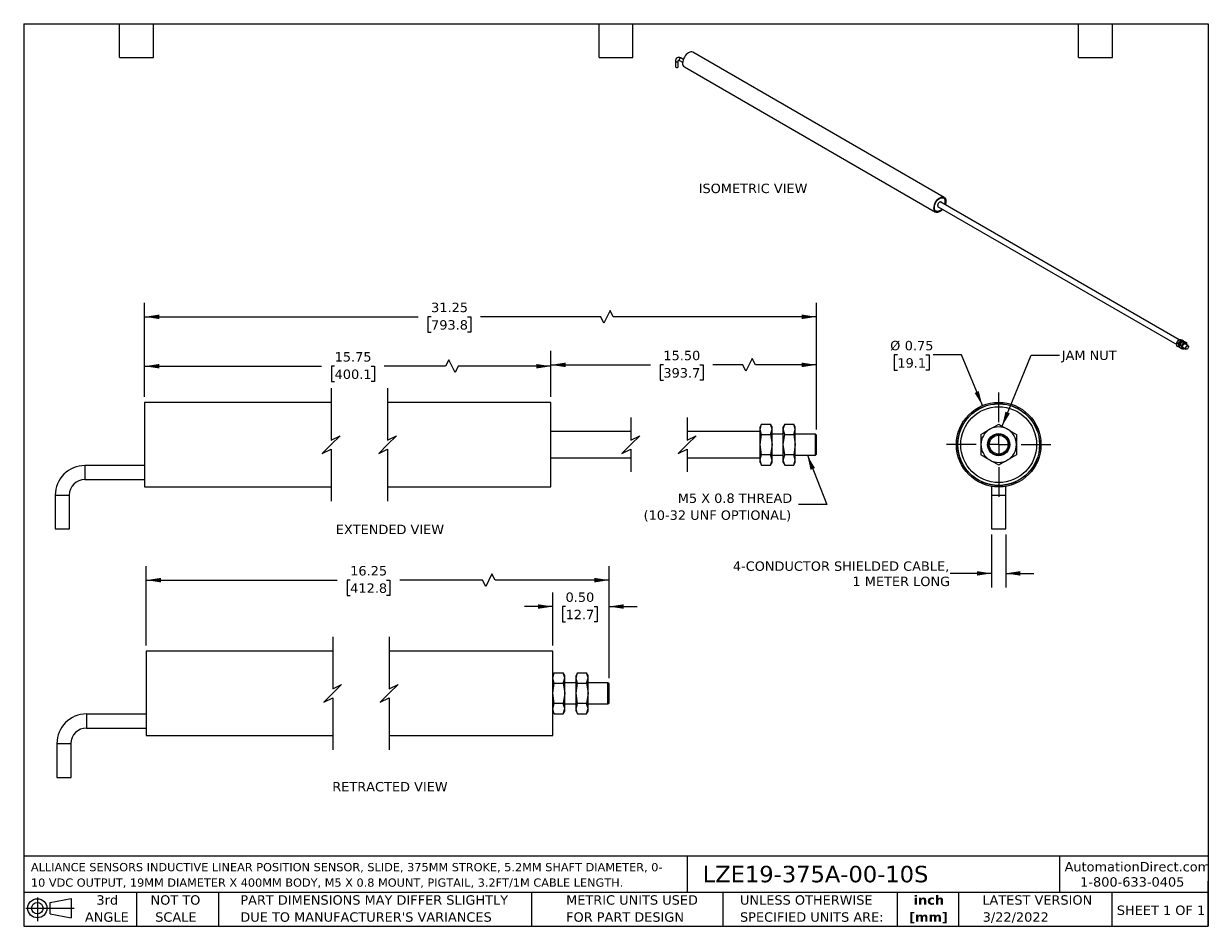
# Model space of a CAD drawing. Header units: inches. Extents: x 0.2 to 10.8, y 0.2 to 8.2.
import ezdxf

# ---------------------------------------------------------------- set-up
doc = ezdxf.new("R2010")
doc.units = ezdxf.units.IN
doc.header["$MEASUREMENT"] = 0
doc.linetypes.add('SLD-Center', pattern=[0.75, 0.6, -0.05, 0.05, -0.05])
doc.linetypes.add('SLD-Solid', pattern=[0])
doc.layers.add('CENTER', color=40, linetype='SLD-Center')
doc.layers.add('DIMENSIONS', color=140, linetype='SLD-Solid', lineweight=25)
doc.layers.add('TEXT', color=140, linetype='SLD-Solid', lineweight=25)
doc.styles.add('SLDTEXTSTYLE0', font='VERDANA.TTF')
doc.styles.add('SLDTEXTSTYLE1', font='VERDANAB.TTF')
doc.styles.get("Standard").update_dxf_attribs({"font": 'VERDANA.TTF'})
doc.dimstyles.new('SLDDIMSTYLE0', dxfattribs={"dimtxt": 0.084961, "dimasz": 0.13, "dimexe": 0, "dimexo": 0.0625, "dimgap": 0.02124, "dimtad": 0, "dimtih": 1, "dimtoh": 1, "dimrnd": 1e-09, "dimzin": 4, "dimdsep": 46, "dimtxsty": 'SLDTEXTSTYLE0', "dimsah": 1, "dimcen": 0.09, "dimadec": 0, "dimazin": 1, "dimtfac": 1, "dimtofl": 0, "dimtmove": 0, "dimatfit": 3, "dimfxl": 0, "dimfrac": 2, "dimtolj": 1, "dimtzin": 12, "dimarcsym": 0})
doc.dimstyles.new('SLDDIMSTYLE1', dxfattribs={"dimtxt": 0.084961, "dimasz": 0.13, "dimexe": 0, "dimexo": 0.0625, "dimgap": 0.02124, "dimtad": 0, "dimtih": 1, "dimtoh": 1, "dimrnd": 1e-09, "dimzin": 12, "dimdsep": 46, "dimtxsty": 'SLDTEXTSTYLE0', "dimsah": 1, "dimcen": 0.09, "dimadec": 0, "dimazin": 3, "dimtfac": 1, "dimtofl": 0, "dimtmove": 0, "dimatfit": 3, "dimfxl": 0, "dimfrac": 2, "dimtolj": 1, "dimtzin": 12, "dimarcsym": 0})
doc.dimstyles.new('SLDDIMSTYLE2', dxfattribs={"dimtxt": 0.18, "dimasz": 0.13, "dimexe": 0, "dimexo": 0.0625, "dimgap": 0, "dimtad": 0, "dimtih": 1, "dimtoh": 1, "dimdec": 0, "dimrnd": 1e-09, "dimzin": 0, "dimdsep": 46, "dimtxsty": 'Standard', "dimsah": 1, "dimcen": 0.09, "dimadec": 0, "dimazin": 0, "dimtfac": 0.13, "dimtdec": 0, "dimtofl": 0, "dimtmove": 0, "dimatfit": 3, "dimfxl": 0, "dimfrac": 2, "dimtolj": 1, "dimtzin": 0, "dimarcsym": 0})
doc.dimstyles.new('SLDDIMSTYLE3', dxfattribs={"dimtxt": 0.084961, "dimasz": 0.13, "dimexe": 0, "dimexo": 0.0625, "dimgap": 0.02124, "dimtad": 0, "dimtih": 1, "dimtoh": 1, "dimrnd": 1e-09, "dimdsep": 46, "dimtxsty": 'SLDTEXTSTYLE0', "dimsah": 1, "dimcen": 0, "dimadec": 0, "dimazin": 2, "dimtfac": 1, "dimtofl": 0, "dimtmove": 0, "dimatfit": 3, "dimfxl": 0, "dimfrac": 2, "dimtolj": 1, "dimtzin": 12, "dimarcsym": 0})
doc.dimstyles.new('SLDDIMSTYLE4', dxfattribs={"dimtxt": 0.084961, "dimasz": 0.13, "dimexe": 0, "dimexo": 0.0625, "dimgap": 0.02124, "dimtad": 0, "dimtih": 1, "dimtoh": 1, "dimrnd": 1e-09, "dimzin": 12, "dimdsep": 46, "dimtxsty": 'SLDTEXTSTYLE0', "dimsah": 1, "dimcen": 0.09, "dimadec": 0, "dimazin": 3, "dimtfac": 1, "dimtmove": 0, "dimatfit": 0, "dimfxl": 0, "dimfrac": 2, "dimtolj": 1, "dimtzin": 12, "dimarcsym": 0})
doc.dimstyles.new('SLDDIMSTYLE5', dxfattribs={"dimtxt": 0.084961, "dimasz": 0.13, "dimexe": 0, "dimexo": 0.0625, "dimgap": 0.02124, "dimtad": 0, "dimtih": 1, "dimtoh": 1, "dimrnd": 1e-09, "dimzin": 0, "dimdsep": 46, "dimtxsty": 'SLDTEXTSTYLE0', "dimsah": 1, "dimcen": 0.09, "dimadec": 0, "dimazin": 0, "dimtfac": 1, "dimtmove": 0, "dimatfit": 0, "dimfxl": 0, "dimfrac": 2, "dimtolj": 1, "dimtzin": 12, "dimarcsym": 0})

# ---------------------------------------------------------------- blocks, each defined once
blk = doc.blocks.new('Block11')
at = {"color": 7, "linetype": 'SLD-Solid', "lineweight": 18}
for p, q in [((0, 0.113), (0.428, 0.113)), ((0.102, 0.209), (0.102, 0)), ((0.216, 0.164), (0.401, 0.198)), ((0.216, 0.063), (0.216, 0.164)), ((0.401, 0.198), (0.401, 0.029)), ((0.216, 0.063), (0.401, 0.029))]:
    blk.add_line(p, q, dxfattribs=at)
for radius in [0.0846, 0.0506]:
    blk.add_circle((0.102, 0.113), radius, dxfattribs=at)
blk = doc.blocks.new('Block12')
at = {"color": 7, "linetype": 'Continuous'}
blk.add_blockref('Block11', (0, 0), dxfattribs=at)
blk = doc.blocks.new('SW_NOTE_0')
at = {"layer": 'TEXT', "color": 0, "char_height": 0.07292, "attachment_point": 1, "style": 'SLDTEXTSTYLE0'}
for s, insert in [('ALLIANCE SENSORS INDUCTIVE LINEAR POSITION SENSOR, SLIDE, 375MM STROKE, 5.2MM SHAFT DIAMETER, 0-', (0, 0.093)), ('10 VDC OUTPUT, 19MM DIAMETER X 400MM BODY, M5 X 0.8 MOUNT, PIGTAIL, 3.2FT/1M CABLE LENGTH.', (0, -0.044))]:
    blk.add_mtext(s, dxfattribs=dict(at, insert=insert))
blk = doc.blocks.new('SW_NOTE_0_1')
at = {"layer": 'TEXT', "color": 0, "char_height": 0.0833, "attachment_point": 2, "style": 'SLDTEXTSTYLE1'}
for s, insert in [('inch', (0.125, 0.106)), ('[mm]', (0.122, -0.045))]:
    blk.add_mtext(s, dxfattribs=dict(at, insert=insert))
blk = doc.blocks.new('SW_NOTE_0_2')
at = {"layer": 'TEXT', "color": 0, "char_height": 0.08333, "attachment_point": 1, "style": 'SLDTEXTSTYLE0'}
for s, insert in [('UNLESS OTHERWISE ', (0, 0.106)), ('SPECIFIED UNITS ARE:', (0, -0.045))]:
    blk.add_mtext(s, dxfattribs=dict(at, insert=insert))
blk = doc.blocks.new('SW_NOTE_0_3')
at = {"layer": 'TEXT', "color": 0, "char_height": 0.08333, "attachment_point": 1, "style": 'SLDTEXTSTYLE0'}
for s, insert in [('PART DIMENSIONS MAY DIFFER SLIGHTLY ', (0, 0.106)), ("DUE TO MANUFACTURER'S VARIANCES", (0, -0.045))]:
    blk.add_mtext(s, dxfattribs=dict(at, insert=insert))
blk = doc.blocks.new('SW_NOTE_0_4')
at = {"layer": 'TEXT', "color": 0, "char_height": 0.0833, "attachment_point": 2, "style": 'SLDTEXTSTYLE0'}
for s, insert in [('NOT TO', (0.207, 0.106)), ('SCALE', (0.211, -0.045))]:
    blk.add_mtext(s, dxfattribs=dict(at, insert=insert))
blk = doc.blocks.new('SW_NOTE_0_5')
at = {"layer": 'TEXT', "color": 0, "char_height": 0.0833, "attachment_point": 2, "style": 'SLDTEXTSTYLE0'}
for s, insert in [('3rd', (0.091, 0.106)), ('ANGLE', (0.087, -0.045))]:
    blk.add_mtext(s, dxfattribs=dict(at, insert=insert))
blk = doc.blocks.new('SW_NOTE_0_6')
at = {"layer": 'TEXT', "color": 0, "char_height": 0.08333, "attachment_point": 1, "style": 'SLDTEXTSTYLE0'}
for s, insert in [('METRIC UNITS USED ', (0, 0.106)), ('FOR PART DESIGN', (0, -0.045))]:
    blk.add_mtext(s, dxfattribs=dict(at, insert=insert))
blk = doc.blocks.new('_D')
at = {"layer": 'DIMENSIONS'}
for p, q in [((4.923, 4.944), (4.923, 5.351)), ((6.707, 5.282), (6.651, 5.171)), ((6.735, 5.226), (6.707, 5.282)), ((7.277, 4.652), (7.277, 5.351)), ((4.923, 5.226), (5.805, 5.226)), ((5.92, 5.226), (5.892, 5.226)), ((5.892, 5.226), (5.892, 5.091)), ((6.243, 5.226), (6.272, 5.226)), ((6.272, 5.226), (6.272, 5.091)), ((6.624, 5.226), (6.359, 5.226)), ((6.651, 5.171), (6.624, 5.226)), ((7.277, 5.226), (6.735, 5.226)), ((5.892, 5.091), (5.92, 5.091)), ((6.272, 5.091), (6.243, 5.091))]:
    blk.add_line(p, q, dxfattribs=at)
for points in [[(4.923, 5.226), (5.053, 5.206), (5.053, 5.246)], [(7.277, 5.226), (7.147, 5.246), (7.147, 5.206)]]:
    blk.add_solid(points, dxfattribs=at)
at = {"layer": 'DIMENSIONS', "char_height": 0.0833, "attachment_point": 1, "style": 'SLDTEXTSTYLE0'}
for s, insert in [('15.50', (5.92, 5.351)), ('393.7', (5.92, 5.197))]:
    blk.add_mtext(s, dxfattribs=dict(at, insert=insert))
blk = doc.blocks.new('_D_1')
at = {"layer": 'DIMENSIONS'}
for p, q in [((1.322, 4.944), (1.322, 5.339)), ((4.018, 5.27), (3.99, 5.214)), ((4.073, 5.159), (4.018, 5.27)), ((4.923, 4.944), (4.923, 5.339)), ((1.322, 5.214), (2.891, 5.214)), ((3.006, 5.214), (2.978, 5.214)), ((2.978, 5.214), (2.978, 5.079)), ((3.329, 5.214), (3.358, 5.214)), ((3.358, 5.214), (3.358, 5.079)), ((3.99, 5.214), (3.444, 5.214)), ((4.101, 5.214), (4.073, 5.159)), ((4.923, 5.214), (4.101, 5.214)), ((2.978, 5.079), (3.006, 5.079)), ((3.358, 5.079), (3.329, 5.079))]:
    blk.add_line(p, q, dxfattribs=at)
for points in [[(1.322, 5.214), (1.452, 5.194), (1.452, 5.234)], [(4.923, 5.214), (4.793, 5.234), (4.793, 5.194)]]:
    blk.add_solid(points, dxfattribs=at)
at = {"layer": 'DIMENSIONS', "char_height": 0.0833, "attachment_point": 1, "style": 'SLDTEXTSTYLE0'}
for s, insert in [('15.75', (3.006, 5.339)), ('400.1', (3.006, 5.185))]:
    blk.add_mtext(s, dxfattribs=dict(at, insert=insert))
blk = doc.blocks.new('_D_2')
at = {"layer": 'DIMENSIONS'}
for p, q in [((1.322, 4.944), (1.322, 5.777)), ((7.277, 4.652), (7.277, 5.777)), ((5.448, 5.707), (5.393, 5.596)), ((5.476, 5.652), (5.448, 5.707)), ((1.322, 5.652), (3.746, 5.652)), ((3.861, 5.652), (3.833, 5.652)), ((3.833, 5.652), (3.833, 5.517)), ((4.184, 5.652), (4.213, 5.652)), ((4.213, 5.652), (4.213, 5.517)), ((5.365, 5.652), (4.3, 5.652)), ((5.393, 5.596), (5.365, 5.652)), ((7.277, 5.652), (5.476, 5.652)), ((3.833, 5.517), (3.861, 5.517)), ((4.213, 5.517), (4.184, 5.517))]:
    blk.add_line(p, q, dxfattribs=at)
for points in [[(1.322, 5.652), (1.452, 5.632), (1.452, 5.672)], [(7.277, 5.652), (7.147, 5.672), (7.147, 5.632)]]:
    blk.add_solid(points, dxfattribs=at)
at = {"layer": 'DIMENSIONS', "char_height": 0.0833, "attachment_point": 1, "style": 'SLDTEXTSTYLE0'}
for s, insert in [('31.25', (3.861, 5.777)), ('793.8', (3.861, 5.622))]:
    blk.add_mtext(s, dxfattribs=dict(at, insert=insert))
blk = doc.blocks.new('SW_NOTE_0_7')
at = {"layer": 'TEXT', "color": 0, "char_height": 0.08333, "attachment_point": 3, "style": 'SLDTEXTSTYLE0'}
for s, insert in [('M5 X 0.8 THREAD', (-0.057, 0.097)), ('(10-32 UNF OPTIONAL)', (-0.066, -0.053))]:
    blk.add_mtext(s, dxfattribs=dict(at, insert=insert))
blk = doc.blocks.new('_D_3')
at = {"layer": 'DIMENSIONS'}
for p, q in [((7.994, 5.314), (7.966, 5.314)), ((7.966, 5.314), (7.966, 5.179)), ((8.247, 5.314), (8.275, 5.314)), ((8.275, 5.314), (8.275, 5.179)), ((8.561, 5.314), (8.311, 5.314)), ((8.748, 4.865), (8.561, 5.314)), ((7.966, 5.179), (7.994, 5.179)), ((8.275, 5.179), (8.247, 5.179))]:
    blk.add_line(p, q, dxfattribs=at)
blk.add_solid([(8.748, 4.865), (8.716, 4.993), (8.679, 4.977)], dxfattribs=at)
at = {"layer": 'DIMENSIONS', "char_height": 0.0833, "attachment_point": 1, "style": 'SLDTEXTSTYLE0'}
for s, insert in [('%%c', (7.93, 5.439)), ('0.75', (8.059, 5.439)), ('19.1', (7.994, 5.285))]:
    blk.add_mtext(s, dxfattribs=dict(at, insert=insert))
blk = doc.blocks.new('_D_4')
at = {"layer": 'DIMENSIONS'}
for p, q in [((8.829, 3.722), (8.829, 3.253)), ((8.954, 3.722), (8.954, 3.253)), ((8.829, 3.378), (8.462, 3.378)), ((8.954, 3.378), (9.204, 3.378))]:
    blk.add_line(p, q, dxfattribs=at)
for points in [[(8.829, 3.378), (8.699, 3.398), (8.699, 3.358)], [(8.954, 3.378), (9.084, 3.358), (9.084, 3.398)]]:
    blk.add_solid(points, dxfattribs=at)
at = {"layer": 'DIMENSIONS', "char_height": 0.08333, "attachment_point": 1, "style": 'SLDTEXTSTYLE0'}
for s, insert in [('4-CONDUCTOR SHIELDED CABLE,', (6.536, 3.484)), ('1 METER LONG', (7.596, 3.349))]:
    blk.add_mtext(s, dxfattribs=dict(at, insert=insert))
blk = doc.blocks.new('SW_CENTERMARKSYMBOL_0')
at = {"layer": 'CENTER', "color": 0}
for p, q in [((0, 0.2), (0, 0.4615)), ((-0.2, 0), (-0.4615, 0)), ((0, 0), (-0.1, 0)), ((0, 0), (0, 0.1)), ((0, 0), (0, -0.1)), ((0, 0), (0.1, 0)), ((0.2, 0), (0.4615, 0)), ((0, -0.2), (0, -0.4615))]:
    blk.add_line(p, q, dxfattribs=at)
blk = doc.blocks.new('_D_5')
at = {"layer": 'DIMENSIONS'}
for p, q in [((4.939, 2.74), (4.939, 3.209)), ((5.439, 2.449), (5.439, 3.209)), ((4.939, 3.084), (4.689, 3.084)), ((5.053, 3.084), (5.025, 3.084)), ((5.025, 3.084), (5.025, 2.949)), ((5.306, 3.084), (5.334, 3.084)), ((5.334, 3.084), (5.334, 2.949)), ((5.439, 3.084), (5.689, 3.084)), ((5.025, 2.949), (5.053, 2.949)), ((5.334, 2.949), (5.306, 2.949))]:
    blk.add_line(p, q, dxfattribs=at)
for points in [[(4.939, 3.084), (4.809, 3.104), (4.809, 3.064)], [(5.439, 3.084), (5.569, 3.064), (5.569, 3.104)]]:
    blk.add_solid(points, dxfattribs=at)
at = {"layer": 'DIMENSIONS', "char_height": 0.0833, "attachment_point": 1, "style": 'SLDTEXTSTYLE0'}
for s, insert in [('0.50', (5.053, 3.209)), ('12.7', (5.053, 3.055))]:
    blk.add_mtext(s, dxfattribs=dict(at, insert=insert))
blk = doc.blocks.new('_D_6')
at = {"layer": 'DIMENSIONS'}
for p, q in [((1.337, 2.74), (1.337, 3.443)), ((4.4, 3.374), (4.345, 3.263)), ((4.428, 3.318), (4.4, 3.374)), ((5.439, 2.449), (5.439, 3.443)), ((1.337, 3.318), (3.029, 3.318)), ((3.144, 3.318), (3.116, 3.318)), ((3.116, 3.318), (3.116, 3.183)), ((3.467, 3.318), (3.496, 3.318)), ((3.496, 3.318), (3.496, 3.183)), ((4.317, 3.318), (3.583, 3.318)), ((4.345, 3.263), (4.317, 3.318)), ((5.439, 3.318), (4.428, 3.318)), ((3.116, 3.183), (3.144, 3.183)), ((3.496, 3.183), (3.467, 3.183))]:
    blk.add_line(p, q, dxfattribs=at)
for points in [[(1.337, 3.318), (1.467, 3.298), (1.467, 3.338)], [(5.439, 3.318), (5.309, 3.338), (5.309, 3.298)]]:
    blk.add_solid(points, dxfattribs=at)
at = {"layer": 'DIMENSIONS', "char_height": 0.0833, "attachment_point": 1, "style": 'SLDTEXTSTYLE0'}
for s, insert in [('16.25', (3.144, 3.443)), ('412.8', (3.144, 3.289))]:
    blk.add_mtext(s, dxfattribs=dict(at, insert=insert))

msp = doc.modelspace()

# ---------------------------------------------------------------- linework, layer by layer
for p, q in [((8.408, 6.711), (6.181, 7.997)), ((6.027, 7.919), (6.027, 7.87)), ((6.052, 7.87), (6.052, 7.919)), ((6.062, 7.924), (6.09, 7.908)), ((6.096, 7.933), (6.074, 7.946)), ((6.106, 7.867), (8.333, 6.581)), ((8.356, 6.627), (10.47, 5.407)), ((10.492, 5.448), (8.379, 6.668)), ((8.417, 6.674), (8.417, 6.678)), ((8.366, 6.59), (8.369, 6.592)), ((10.472, 5.422), (10.483, 5.416)), ((10.483, 5.386), (10.472, 5.393)), ((10.494, 5.45), (10.505, 5.444)), ((10.5, 5.384), (10.496, 5.384)), ((10.497, 5.397), (10.499, 5.396)), ((10.499, 5.395), (10.497, 5.396)), ((10.501, 5.405), (10.512, 5.399)), ((10.512, 5.369), (10.501, 5.376)), ((10.516, 5.448), (10.527, 5.442)), ((10.518, 5.428), (10.516, 5.429)), ((10.523, 5.433), (10.534, 5.427)), ((10.526, 5.38), (10.552, 5.365)), ((10.53, 5.378), (10.526, 5.379)), ((10.527, 5.442), (10.528, 5.433)), ((10.539, 5.372), (10.534, 5.367)), ((10.545, 5.431), (10.556, 5.425)), ((10.57, 5.398), (10.545, 5.412)), ((10.558, 5.409), (10.558, 5.405)), ((10.561, 5.366), (10.563, 5.367)), ((10.574, 5.387), (10.574, 5.389)), ((2.976, 4.894), (1.322, 4.894)), ((1.322, 4.894), (1.322, 4.519)), ((4.923, 4.894), (3.476, 4.894)), ((4.923, 4.519), (4.923, 4.894)), ((5.631, 4.636), (4.923, 4.636)), ((6.777, 4.636), (6.131, 4.636)), ((6.791, 4.7), (6.777, 4.676)), ((6.777, 4.655), (6.791, 4.7)), ((6.777, 4.655), (6.777, 4.676)), ((6.777, 4.519), (6.777, 4.655)), ((6.791, 4.61), (6.777, 4.655)), ((6.791, 4.7), (6.869, 4.7)), ((6.883, 4.676), (6.869, 4.7)), ((6.883, 4.655), (6.869, 4.7)), ((6.869, 4.61), (6.883, 4.655)), ((6.883, 4.655), (6.883, 4.676)), ((6.883, 4.519), (6.883, 4.655)), ((6.997, 4.7), (6.983, 4.676)), ((6.983, 4.655), (6.997, 4.7)), ((6.983, 4.655), (6.983, 4.676)), ((6.983, 4.519), (6.983, 4.655)), ((6.997, 4.61), (6.983, 4.655)), ((6.997, 4.7), (7.075, 4.7)), ((7.089, 4.676), (7.075, 4.7)), ((7.089, 4.655), (7.075, 4.7)), ((7.075, 4.61), (7.089, 4.655)), ((7.089, 4.655), (7.089, 4.676)), ((7.089, 4.519), (7.089, 4.655)), ((1.322, 4.519), (1.322, 4.144)), ((4.923, 4.144), (4.923, 4.519)), ((6.777, 4.519), (6.791, 4.61)), ((6.791, 4.428), (6.777, 4.519)), ((6.777, 4.382), (6.777, 4.519)), ((6.791, 4.61), (6.869, 4.61)), ((6.869, 4.61), (6.883, 4.519)), ((6.883, 4.519), (6.869, 4.428)), ((6.983, 4.612), (6.883, 4.612)), ((6.883, 4.382), (6.883, 4.519)), ((6.983, 4.519), (6.997, 4.61)), ((6.997, 4.428), (6.983, 4.519)), ((6.983, 4.382), (6.983, 4.519)), ((6.997, 4.61), (7.075, 4.61)), ((7.075, 4.61), (7.089, 4.519)), ((7.089, 4.519), (7.075, 4.428)), ((7.267, 4.612), (7.089, 4.612)), ((7.089, 4.382), (7.089, 4.519)), ((7.277, 4.602), (7.267, 4.612)), ((7.267, 4.538), (7.267, 4.612)), ((7.267, 4.425), (7.267, 4.538)), ((7.277, 4.435), (7.277, 4.602)), ((6.777, 4.382), (6.791, 4.428)), ((6.869, 4.428), (6.791, 4.428)), ((6.883, 4.382), (6.869, 4.428)), ((6.883, 4.425), (6.983, 4.425)), ((6.983, 4.382), (6.997, 4.428)), ((7.075, 4.428), (6.997, 4.428)), ((7.089, 4.382), (7.075, 4.428)), ((7.089, 4.425), (7.267, 4.425)), ((7.267, 4.425), (7.277, 4.435)), ((1.322, 4.335), (0.792, 4.335)), ((0.792, 4.335), (0.792, 4.21)), ((4.923, 4.402), (5.631, 4.402)), ((6.131, 4.402), (6.777, 4.402)), ((6.791, 4.337), (6.777, 4.382)), ((6.777, 4.361), (6.777, 4.382)), ((6.777, 4.361), (6.791, 4.337)), ((6.791, 4.337), (6.869, 4.337)), ((6.869, 4.337), (6.883, 4.382)), ((6.869, 4.337), (6.883, 4.361)), ((6.883, 4.361), (6.883, 4.382)), ((6.997, 4.337), (6.983, 4.382)), ((6.983, 4.361), (6.983, 4.382)), ((6.983, 4.361), (6.997, 4.337)), ((6.997, 4.337), (7.075, 4.337)), ((7.075, 4.337), (7.089, 4.382)), ((7.075, 4.337), (7.089, 4.361)), ((7.089, 4.361), (7.089, 4.382)), ((0.792, 4.21), (1.322, 4.21)), ((1.322, 4.144), (2.976, 4.144)), ((3.476, 4.144), (4.923, 4.144)), ((8.829, 4.149), (8.829, 4.072)), ((8.954, 4.072), (8.954, 4.149)), ((0.53, 4.072), (0.53, 3.772)), ((0.53, 4.072), (0.655, 4.072)), ((0.655, 3.772), (0.655, 4.072)), ((8.829, 4.072), (8.829, 3.772)), ((8.829, 4.072), (8.954, 4.072)), ((8.954, 3.772), (8.954, 4.072)), ((0.53, 3.772), (0.655, 3.772)), ((8.829, 3.772), (8.954, 3.772)), ((2.989, 2.69), (1.337, 2.69)), ((1.337, 2.69), (1.337, 2.315)), ((4.939, 2.69), (3.489, 2.69)), ((4.939, 2.315), (4.939, 2.69)), ((4.953, 2.497), (4.939, 2.473)), ((4.939, 2.452), (4.953, 2.497)), ((4.953, 2.406), (4.939, 2.452)), ((4.953, 2.497), (5.031, 2.497)), ((5.046, 2.473), (5.031, 2.497)), ((5.046, 2.452), (5.031, 2.497)), ((5.031, 2.406), (5.046, 2.452)), ((5.046, 2.452), (5.046, 2.473)), ((5.046, 2.315), (5.046, 2.452)), ((5.16, 2.497), (5.146, 2.473)), ((5.146, 2.452), (5.16, 2.497)), ((5.146, 2.452), (5.146, 2.473)), ((5.146, 2.315), (5.146, 2.452)), ((5.16, 2.406), (5.146, 2.452)), ((5.16, 2.497), (5.238, 2.497)), ((5.252, 2.473), (5.238, 2.497)), ((5.252, 2.452), (5.238, 2.497)), ((5.238, 2.406), (5.252, 2.452)), ((5.252, 2.452), (5.252, 2.473)), ((5.252, 2.315), (5.252, 2.452)), ((1.337, 2.315), (1.337, 1.94)), ((4.939, 2.315), (4.953, 2.406)), ((4.939, 1.94), (4.939, 2.315)), ((4.953, 2.225), (4.939, 2.315)), ((4.953, 2.406), (5.031, 2.406)), ((5.031, 2.406), (5.046, 2.315)), ((5.046, 2.315), (5.031, 2.225)), ((5.146, 2.409), (5.046, 2.409)), ((5.046, 2.179), (5.046, 2.315)), ((5.146, 2.315), (5.16, 2.406)), ((5.16, 2.225), (5.146, 2.315)), ((5.146, 2.179), (5.146, 2.315)), ((5.16, 2.406), (5.238, 2.406)), ((5.238, 2.406), (5.252, 2.315)), ((5.252, 2.315), (5.238, 2.225)), ((5.429, 2.409), (5.252, 2.409)), ((5.252, 2.179), (5.252, 2.315)), ((5.439, 2.399), (5.429, 2.409)), ((5.429, 2.335), (5.429, 2.409)), ((5.429, 2.222), (5.429, 2.335)), ((5.439, 2.232), (5.439, 2.399)), ((4.939, 2.179), (4.953, 2.225)), ((5.031, 2.225), (4.953, 2.225)), ((5.046, 2.179), (5.031, 2.225)), ((5.046, 2.222), (5.146, 2.222)), ((5.146, 2.179), (5.16, 2.225)), ((5.238, 2.225), (5.16, 2.225)), ((5.252, 2.179), (5.238, 2.225)), ((5.252, 2.222), (5.429, 2.222)), ((5.429, 2.222), (5.439, 2.232)), ((1.337, 2.131), (0.807, 2.131)), ((0.807, 2.131), (0.807, 2.006)), ((4.953, 2.134), (4.939, 2.179)), ((4.939, 2.158), (4.953, 2.134)), ((4.953, 2.134), (5.031, 2.134)), ((5.031, 2.134), (5.046, 2.179)), ((5.031, 2.134), (5.046, 2.158)), ((5.046, 2.158), (5.046, 2.179)), ((5.16, 2.134), (5.146, 2.179)), ((5.146, 2.158), (5.146, 2.179)), ((5.146, 2.158), (5.16, 2.134)), ((5.16, 2.134), (5.238, 2.134)), ((5.238, 2.134), (5.252, 2.179)), ((5.238, 2.134), (5.252, 2.158)), ((5.252, 2.158), (5.252, 2.179)), ((0.807, 2.006), (1.337, 2.006)), ((1.337, 1.94), (2.989, 1.94)), ((3.489, 1.94), (4.939, 1.94)), ((0.545, 1.869), (0.545, 1.569)), ((0.545, 1.869), (0.67, 1.869)), ((0.67, 1.569), (0.67, 1.869)), ((0.545, 1.569), (0.67, 1.569))]:
    msp.add_line(p, q)
at = {"flags": 128}
for points in [[(6.181, 7.997), (6.173, 8), (6.163, 8), (6.153, 7.998), (6.143, 7.993), (6.133, 7.986), (6.123, 7.977), (6.114, 7.966), (6.106, 7.954), (6.099, 7.94), (6.094, 7.927), (6.091, 7.914), (6.09, 7.901)], [(6.027, 7.919), (6.028, 7.916), (6.031, 7.913), (6.035, 7.912), (6.04, 7.911), (6.045, 7.912), (6.049, 7.913), (6.051, 7.916), (6.052, 7.919)], [(6.074, 7.946), (6.072, 7.946), (6.068, 7.945), (6.065, 7.942), (6.062, 7.939), (6.06, 7.934), (6.059, 7.93), (6.06, 7.926), (6.062, 7.924), (6.062, 7.924)], [(6.027, 7.87), (6.028, 7.867), (6.031, 7.864), (6.035, 7.863), (6.04, 7.862), (6.045, 7.863), (6.049, 7.864), (6.051, 7.867), (6.052, 7.87), (6.052, 7.87)], [(8.317, 6.615), (8.319, 6.628), (8.322, 6.641), (8.326, 6.655), (8.333, 6.668), (8.341, 6.68), (8.35, 6.691), (8.36, 6.7), (8.371, 6.707), (8.381, 6.712), (8.391, 6.714), (8.4, 6.714), (8.408, 6.711), (8.415, 6.706), (8.42, 6.698), (8.423, 6.688), (8.424, 6.677), (8.423, 6.664), (8.42, 6.651), (8.418, 6.646)], [(8.394, 6.605), (8.391, 6.601), (8.381, 6.592), (8.371, 6.585), (8.36, 6.58), (8.35, 6.578), (8.341, 6.578), (8.333, 6.581), (8.326, 6.587), (8.322, 6.594), (8.319, 6.604), (8.317, 6.615)], [(8.393, 6.606), (8.39, 6.603), (8.381, 6.594), (8.371, 6.587), (8.361, 6.582), (8.351, 6.58), (8.342, 6.58), (8.334, 6.583), (8.328, 6.589), (8.323, 6.596), (8.32, 6.605), (8.319, 6.616), (8.32, 6.629), (8.323, 6.641), (8.328, 6.654), (8.334, 6.667), (8.342, 6.679), (8.351, 6.689), (8.361, 6.698), (8.371, 6.705), (8.381, 6.71), (8.39, 6.712), (8.399, 6.712), (8.407, 6.709), (8.413, 6.704), (8.418, 6.696), (8.421, 6.687), (8.422, 6.676), (8.422, 6.676)], [(8.389, 6.608), (8.387, 6.607), (8.378, 6.598), (8.368, 6.591), (8.358, 6.587), (8.349, 6.585), (8.34, 6.587), (8.333, 6.59), (8.327, 6.597), (8.323, 6.605), (8.322, 6.615), (8.322, 6.627), (8.324, 6.639), (8.329, 6.652), (8.335, 6.665), (8.342, 6.677), (8.351, 6.687)], [(8.351, 6.687), (8.36, 6.696), (8.37, 6.703), (8.38, 6.707), (8.39, 6.708), (8.398, 6.707), (8.405, 6.703), (8.411, 6.697), (8.415, 6.689), (8.417, 6.679), (8.416, 6.667), (8.414, 6.654), (8.412, 6.649)], [(8.386, 6.664), (8.384, 6.667), (8.38, 6.67), (8.375, 6.67), (8.368, 6.667), (8.362, 6.662), (8.357, 6.655), (8.353, 6.647), (8.351, 6.639), (8.352, 6.632), (8.354, 6.627), (8.358, 6.624), (8.362, 6.624)], [(10.493, 5.405), (10.494, 5.411), (10.497, 5.418), (10.502, 5.425), (10.507, 5.429), (10.512, 5.431), (10.517, 5.43)], [(10.499, 5.395), (10.497, 5.396), (10.494, 5.399), (10.493, 5.405)], [(10.5, 5.384), (10.498, 5.384), (10.496, 5.384)], [(10.517, 5.43), (10.517, 5.43), (10.518, 5.429)], [(10.522, 5.388), (10.523, 5.395), (10.526, 5.402), (10.531, 5.408), (10.536, 5.412), (10.541, 5.414), (10.546, 5.413), (10.548, 5.41)], [(10.53, 5.378), (10.526, 5.379), (10.523, 5.382), (10.522, 5.388)], [(10.546, 5.413), (10.546, 5.413), (10.548, 5.41)], [(10.548, 5.377), (10.55, 5.384), (10.554, 5.39), (10.559, 5.395), (10.564, 5.398), (10.569, 5.398), (10.572, 5.396), (10.574, 5.392), (10.574, 5.389)], [(10.561, 5.366), (10.558, 5.365), (10.554, 5.365), (10.55, 5.367), (10.548, 5.371), (10.548, 5.377)], [(10.56, 5.366), (10.556, 5.366), (10.553, 5.367), (10.551, 5.371), (10.551, 5.377), (10.553, 5.383), (10.556, 5.388), (10.56, 5.393), (10.565, 5.395), (10.569, 5.396), (10.572, 5.394), (10.574, 5.39), (10.574, 5.384), (10.572, 5.378), (10.569, 5.373), (10.565, 5.368), (10.56, 5.366)], [(10.558, 5.409), (10.558, 5.405), (10.558, 5.405)]]:
    msp.add_lwpolyline(points, dxfattribs=at)
for radius in [0.375, 0.363, 0.362, 0.336, 0.0984, 0.0935, 0.0835]:
    msp.add_circle((8.892, 4.519), radius)
for centre, radius, start, end in [((6.126, 7.897), 0.036, 172.7442, 235.9436), ((8.363, 6.637), 0.0115, 177.3511, 234.5867), ((8.375, 6.658), 0.0111, 64.159, 123.914), ((8.38, 6.682), 0.0372, 354.7504, 50.2835), ((8.328, 6.677), 0.0935, 340.6697, 358.8892), ((8.344, 6.622), 0.0386, 250.8147, 304.1622), ((10.498, 5.398), 0.0139, 170.7481, 259.4532), ((10.533, 5.398), 0.0483, 140.2279, 177.3607), ((10.52, 5.413), 0.0287, 93.4295, 146.5651), ((10.562, 5.381), 0.0483, 140.2279, 177.3607), ((10.527, 5.381), 0.0139, 170.7481, 259.4532), ((10.517, 5.43), 0.0116, 18.3371, 83.9755), ((10.549, 5.396), 0.0287, 93.4295, 146.5651), ((10.525, 5.39), 0.0226, 269.8601, 309.6275), ((10.545, 5.411), 0.0139, 350.7481, 79.4532), ((8.892, 4.519), 0.157, 120, 180), ((8.892, 4.519), 0.157, 60, 120), ((8.892, 4.519), 0.157, 0, 60), ((8.892, 4.519), 0.157, 180, 240), ((8.892, 4.519), 0.157, 300, 0), ((0.792, 4.072), 0.262, 89.9999, 180.0001), ((8.892, 4.519), 0.157, 240, 300), ((0.792, 4.072), 0.138, 90.0001, 179.9999), ((0.807, 1.869), 0.263, 90, 179.9999), ((0.807, 1.869), 0.138, 90.0001, 179.9999)]:
    msp.add_arc(centre, radius, start, end)
for points, knots in [([(6.074, 7.946), (6.074, 7.946), (6.071, 7.948), (6.065, 7.95), (6.058, 7.951), (6.051, 7.951), (6.044, 7.949), (6.037, 7.945), (6.032, 7.939), (6.029, 7.931), (6.027, 7.924), (6.028, 7.92), (6.028, 7.919)], [0, 0, 0, 0, 0.036217, 0.140551, 0.247127, 0.355186, 0.465911, 0.583664, 0.699691, 0.819585, 0.939949, 1, 1, 1, 1]), ([(6.052, 7.918), (6.052, 7.919), (6.052, 7.921), (6.053, 7.924), (6.054, 7.925), (6.054, 7.926), (6.054, 7.926), (6.056, 7.926), (6.058, 7.926), (6.06, 7.925), (6.062, 7.924), (6.062, 7.924)], [0, 0, 0, 0, 0.063691, 0.175413, 0.291009, 0.418823, 0.589304, 0.742125, 0.862255, 0.982323, 1, 1, 1, 1])]:
    msp.add_open_spline(points, degree=3, knots=knots)
for points in [[(10.47, 5.409), (10.47, 5.414), (10.47, 5.418), (10.472, 5.422)], [(10.472, 5.393), (10.47, 5.398), (10.47, 5.404), (10.47, 5.409)], [(10.472, 5.422), (10.474, 5.428), (10.477, 5.433), (10.481, 5.437)], [(10.481, 5.437), (10.485, 5.442), (10.489, 5.446), (10.494, 5.45)], [(10.483, 5.416), (10.487, 5.42), (10.492, 5.424), (10.496, 5.429)], [(10.483, 5.416), (10.484, 5.41), (10.485, 5.405), (10.485, 5.4)], [(10.485, 5.4), (10.485, 5.395), (10.484, 5.39), (10.483, 5.386)], [(10.496, 5.384), (10.492, 5.384), (10.487, 5.385), (10.483, 5.386)], [(10.494, 5.45), (10.496, 5.45), (10.499, 5.45), (10.503, 5.45)], [(10.496, 5.429), (10.5, 5.433), (10.502, 5.438), (10.505, 5.444)], [(10.499, 5.392), (10.499, 5.397), (10.5, 5.401), (10.501, 5.405)], [(10.501, 5.376), (10.5, 5.381), (10.499, 5.387), (10.499, 5.392)], [(10.501, 5.405), (10.503, 5.411), (10.506, 5.416), (10.51, 5.42)], [(10.503, 5.45), (10.507, 5.45), (10.511, 5.449), (10.516, 5.448)], [(10.505, 5.444), (10.51, 5.443), (10.514, 5.442), (10.518, 5.441)], [(10.51, 5.42), (10.514, 5.425), (10.518, 5.429), (10.523, 5.433)], [(10.512, 5.399), (10.517, 5.403), (10.521, 5.407), (10.525, 5.412)], [(10.512, 5.399), (10.513, 5.394), (10.514, 5.388), (10.514, 5.383)], [(10.514, 5.383), (10.514, 5.378), (10.513, 5.374), (10.512, 5.369)], [(10.525, 5.367), (10.521, 5.368), (10.517, 5.368), (10.512, 5.369)], [(10.518, 5.441), (10.522, 5.441), (10.525, 5.441), (10.527, 5.442)], [(10.523, 5.433), (10.525, 5.434), (10.528, 5.434), (10.532, 5.433)], [(10.525, 5.412), (10.529, 5.416), (10.532, 5.422), (10.534, 5.427)], [(10.534, 5.367), (10.532, 5.367), (10.529, 5.367), (10.525, 5.367)], [(10.532, 5.433), (10.536, 5.433), (10.54, 5.432), (10.545, 5.431)], [(10.534, 5.427), (10.539, 5.426), (10.543, 5.425), (10.547, 5.425)], [(10.547, 5.425), (10.551, 5.424), (10.554, 5.424), (10.556, 5.425)], [(10.556, 5.425), (10.558, 5.419), (10.558, 5.414), (10.558, 5.409)], [(8.734, 4.61), (8.76, 4.624), (8.786, 4.64), (8.813, 4.655)], [(8.813, 4.655), (8.84, 4.671), (8.866, 4.686), (8.892, 4.7)], [(8.892, 4.7), (8.917, 4.686), (8.944, 4.671), (8.97, 4.655)], [(8.97, 4.655), (8.997, 4.64), (9.023, 4.624), (9.049, 4.61)], [(8.734, 4.61), (8.734, 4.58), (8.734, 4.55), (8.734, 4.519)], [(8.734, 4.519), (8.734, 4.488), (8.734, 4.457), (8.734, 4.428)], [(9.049, 4.61), (9.049, 4.58), (9.049, 4.55), (9.049, 4.519)], [(9.049, 4.519), (9.049, 4.488), (9.049, 4.457), (9.049, 4.428)], [(8.813, 4.382), (8.786, 4.398), (8.76, 4.413), (8.734, 4.428)], [(9.049, 4.428), (9.023, 4.413), (8.997, 4.398), (8.97, 4.382)], [(8.892, 4.337), (8.866, 4.352), (8.84, 4.367), (8.813, 4.382)], [(8.97, 4.382), (8.944, 4.367), (8.917, 4.352), (8.892, 4.337)]]:
    msp.add_open_spline(points, degree=3)
at = {"layer": 'DIMENSIONS', "color": 140}
for p, q in [((2.976, 5.019), (2.976, 4.558)), ((3.476, 5.019), (3.476, 4.558)), ((5.631, 4.761), (5.631, 4.558)), ((6.131, 4.761), (6.131, 4.558)), ((2.976, 4.519), (2.897, 4.44)), ((2.976, 4.558), (3.054, 4.597)), ((3.054, 4.597), (2.976, 4.519)), ((3.476, 4.519), (3.397, 4.44)), ((3.476, 4.558), (3.554, 4.597)), ((3.554, 4.597), (3.476, 4.519)), ((5.631, 4.519), (5.552, 4.44)), ((5.631, 4.558), (5.71, 4.597)), ((5.71, 4.597), (5.631, 4.519)), ((6.131, 4.519), (6.052, 4.44)), ((6.131, 4.558), (6.21, 4.597)), ((6.21, 4.597), (6.131, 4.519)), ((2.897, 4.44), (2.976, 4.479)), ((2.976, 4.479), (2.976, 4.019)), ((3.397, 4.44), (3.476, 4.479)), ((3.476, 4.479), (3.476, 4.019)), ((5.552, 4.44), (5.631, 4.479)), ((5.631, 4.479), (5.631, 4.277)), ((6.052, 4.44), (6.131, 4.479)), ((6.131, 4.479), (6.131, 4.277)), ((2.989, 2.815), (2.989, 2.355)), ((3.489, 2.815), (3.489, 2.355)), ((2.989, 2.315), (2.91, 2.237)), ((2.989, 2.355), (3.068, 2.394)), ((3.068, 2.394), (2.989, 2.315)), ((3.489, 2.315), (3.41, 2.237)), ((3.489, 2.355), (3.568, 2.394)), ((3.568, 2.394), (3.489, 2.315)), ((2.91, 2.237), (2.989, 2.276)), ((2.989, 2.276), (2.989, 1.815)), ((3.41, 2.237), (3.489, 2.276)), ((3.489, 2.276), (3.489, 1.815))]:
    msp.add_line(p, q, dxfattribs=at)
at = {"layer": 'TEXT'}
for p, q in [((0.25, 8.25), (10.75, 8.25)), ((0.25, 8.25), (0.25, 0.25)), ((1.1, 7.95), (1.1, 8.25)), ((1.4, 7.95), (1.4, 8.25)), ((5.35, 7.95), (5.35, 8.25)), ((5.65, 7.95), (5.65, 8.25)), ((9.6, 7.95), (9.6, 8.25)), ((9.9, 7.95), (9.9, 8.25)), ((10.75, 8.25), (10.75, 0.25)), ((1.1, 7.95), (1.4, 7.95)), ((5.35, 7.95), (5.65, 7.95)), ((9.6, 7.95), (9.9, 7.95)), ((10.75, 0.871), (0.25, 0.871)), ((6.132, 0.871), (6.132, 0.55)), ((9.432, 0.871), (9.432, 0.55)), ((10.75, 0.25), (10.75, 0.65)), ((10.75, 0.55), (0.25, 0.55)), ((1.25, 0.55), (1.25, 0.25)), ((1.977, 0.55), (1.977, 0.25)), ((4.75, 0.55), (4.75, 0.25)), ((6.448, 0.55), (6.448, 0.25)), ((7.993, 0.55), (7.993, 0.25)), ((8.536, 0.55), (8.536, 0.25)), ((9.896, 0.55), (9.896, 0.25)), ((0.25, 0.25), (10.75, 0.25))]:
    msp.add_line(p, q, dxfattribs=at)

# ---------------------------------------------------------------- block references
at = {"layer": 'CENTER'}
msp.add_blockref('SW_CENTERMARKSYMBOL_0', (8.892, 4.519), dxfattribs=at)
at = {"layer": 'TEXT'}
for name, p in [('SW_NOTE_0_7', (7.119, 3.989)), ('SW_NOTE_0', (0.314, 0.718)), ('SW_NOTE_0_5', (0.9, 0.419)), ('SW_NOTE_0_4', (1.388, 0.419)), ('SW_NOTE_0_3', (2.17, 0.419)), ('SW_NOTE_0_6', (5.058, 0.419)), ('SW_NOTE_0_2', (6.599, 0.419)), ('SW_NOTE_0_1', (8.148, 0.419)), ('Block12', (0.269, 0.297))]:
    msp.add_blockref(name, p, dxfattribs=at)

# ---------------------------------------------------------------- texts
at = {"layer": 'TEXT', "style": 'SLDTEXTSTYLE0'}
for s, insert, char_height, attachment_point in [('ISOMETRIC VIEW', (6.233, 6.832), 0.08333, 1), ('JAM NUT', (9.451, 5.353), 0.0833, 1), ('EXTENDED VIEW', (3.016, 3.809), 0.08333, 1), ('RETRACTED VIEW', (2.985, 1.529), 0.08333, 1), ('LZE19-375A-00-10S', (6.268, 0.786), 0.14583, 1), ('AutomationDirect.com', (9.476, 0.82), 0.08333, 1), ('1-800-633-0405', (9.614, 0.685), 0.08333, 1), ('LATEST VERSION', (9.234, 0.525), 0.08333, 2), ('SHEET 1 OF 1', (9.939, 0.434), 0.08333, 1), ('3/22/2022', (9.043, 0.374), 0.0833, 2)]:
    msp.add_mtext(s, dxfattribs=dict(at, insert=insert, char_height=char_height, attachment_point=attachment_point))

# ---------------------------------------------------------------- dimensions: what is measured, and where the dimension line sits
at = {"layer": 'DIMENSIONS'}
for base, p1, p2, text, dimstyle, picture, middle in [((7.277, 5.652), (1.322, 4.894), (7.277, 4.602), '31.25', 'SLDDIMSTYLE1', '_D_2', (4.023, 5.652)), ((1.322, 5.214), (4.923, 4.894), (1.322, 4.894), '15.75', 'SLDDIMSTYLE1', '_D_1', (3.168, 5.214)), ((7.277, 5.226), (4.923, 4.894), (7.277, 4.602), '15.50', 'SLDDIMSTYLE0', '_D', (6.082, 5.226)), ((5.439, 3.318), (1.337, 2.69), (5.439, 2.399), '16.25', 'SLDDIMSTYLE1', '_D_6', (3.306, 3.318))]:
    dim = msp.add_linear_dim(base=base, p1=p1, p2=p2, text=text, dimstyle=dimstyle, dxfattribs=at)
    dim.commit()
    dim.dimension.update_dxf_attribs({"geometry": picture, "text_midpoint": middle, "dimtype": 160})
dim = msp.add_diameter_dim_2p(p1=(9.036, 4.172), p2=(8.748, 4.865), dimstyle='SLDDIMSTYLE3', dxfattribs=at)
dim.commit()
dim.dimension.update_dxf_attribs({"geometry": '_D_3', "text_midpoint": (8.121, 5.314), "dimtype": 163})
dim = msp.add_linear_dim(base=(8.954, 3.378), p1=(8.829, 3.772), p2=(8.954, 3.772), angle=0, text='4-CONDUCTOR SHIELDED CABLE,\\P1 METER LONG', dimstyle='SLDDIMSTYLE4', dxfattribs=at)
dim.commit()
dim.dimension.update_dxf_attribs({"geometry": '_D_4', "text_midpoint": (7.489, 3.378), "dimtype": 160})
dim = msp.add_linear_dim(base=(5.439, 3.084), p1=(4.939, 2.69), p2=(5.439, 2.399), dimstyle='SLDDIMSTYLE5', dxfattribs=at)
dim.commit()
dim.dimension.update_dxf_attribs({"geometry": '_D_5', "text_midpoint": (5.18, 3.084), "dimtype": 160})

# ---------------------------------------------------------------- leaders
at = {"layer": 'TEXT'}
for points in [[(8.922, 4.683), (9.181, 5.313), (9.431, 5.313)], [(7.196, 4.425), (7.369, 3.989), (7.119, 3.989)]]:
    msp.add_leader(points, dimstyle='SLDDIMSTYLE2', dxfattribs=at)

doc.saveas('drawing.dxf')
